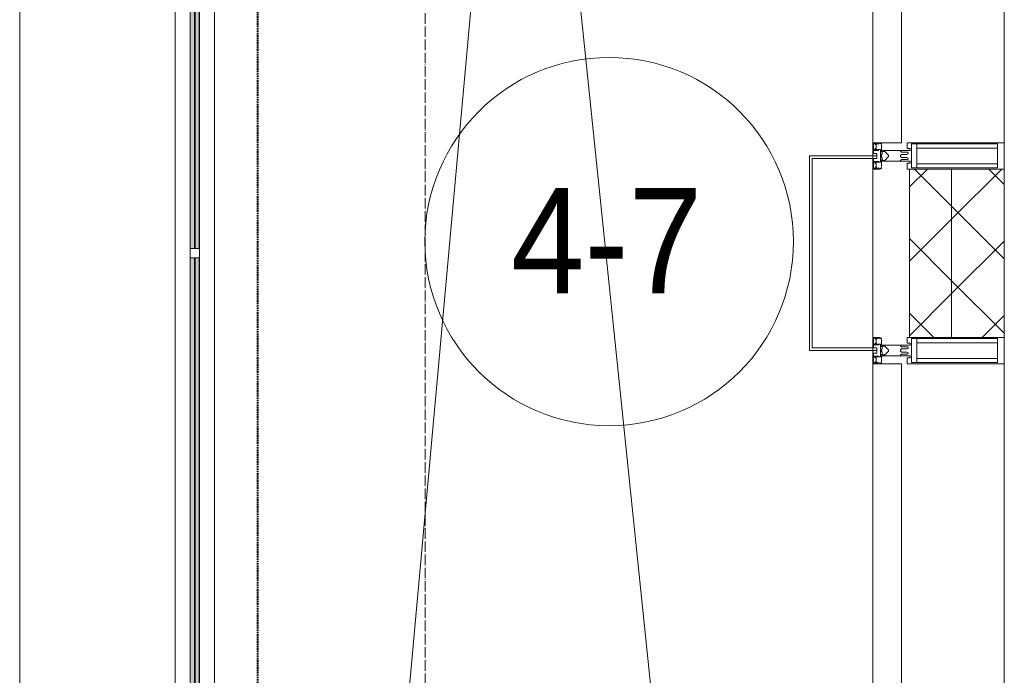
# Model space of a CAD drawing. Header units: millimetres. Extents: x 5617 to 107604, y 7718 to 206326.
# Tile 5 of 65: x 27421 to 29291, y 19698 to 20944. Entities that reach past the tile are written whole.
import ezdxf

# ---------------------------------------------------------------- set-up
doc = ezdxf.new("R2010")
doc.units = ezdxf.units.MM
for name, pattern in [('Линия сетки', [25, 20, -2.5, 0, -2.5]), ('Штрих_3_1_5_', [4.5, 3, -1.5]), ('Штриховая_ш3 п1_5', [4.5, 3, -1.5])]:
    doc.linetypes.add(name, pattern=pattern)
doc.layers.add('_Разделитель помещений_', color=4, linetype='Штриховая_ш3 п1_5', lineweight=40, true_color=0x00ffff)
for name, color, linetype, lineweight in [('Балясины', 7, 'Continuous', 30), ('Импосты витража', 7, 'Continuous', 18), ('Колонны', 7, 'Continuous', 18), ('Марки помещений', 7, 'Continuous', 20), ('Ограждение', 7, 'Continuous', 18), ('Оси', 7, 'Continuous', 9), ('Панели витража', 7, 'Continuous', 18), ('Перекрытия', 7, 'Continuous', 18), ('Поручни', 7, 'Continuous', 18), ('Стены разрез', 7, 'Continuous', 40), ('Стены штриховка', 7, 'Continuous', 40), ('Элементы узлов', 7, 'Continuous', 18)]:
    doc.layers.add(name, color=color, linetype=linetype, lineweight=lineweight)
doc.styles.add('Arial_3', font='arial.ttf', dxfattribs={"width": 0.9, "height": 200})
pattern_1 = [(45, (0, 0), (-70.71068, 70.71068), []), (135, (0, 0), (-70.71068, -70.71068), [])]

# ---------------------------------------------------------------- blocks, each defined once
blk = doc.blocks.new('135_SLK_K4_AR_rvt-1-МКСС_К4_L17_58_200_')
at = {"layer": '_Разделитель помещений_', "color": 131, "linetype": 'Штрих_3_1_5_', "true_color": 0xaaffff}
blk.add_line((100432.5, 15682.5), (100432.5, 23882.5), dxfattribs=at)
blk = doc.blocks.new('Ограждение - 18Lx18W-7431883-МКСС_К4_L17_58_200_')
at = {"layer": 'Балясины', "color": 253, "lineweight": 5, "true_color": 0xaaaaaa}
for p, q in [((9, 9), (-9, 9)), ((-9, 9), (-9, -9)), ((9, -9), (9, 9)), ((-9, -9), (9, -9))]:
    blk.add_line(p, q, dxfattribs=at)
blk = doc.blocks.new('Ограждение - Ограждение-5832679-МКСС_К4_L17_58_200_')
at = {"layer": 'Ограждение', "lineweight": 5}
h = blk.add_hatch(color=256, dxfattribs=at)
h.paths.add_polyline_path([(17554, 3400), (17562, 3400), (17562, 5091), (17554, 5091), (17554, 3967.3)])
h.paths.add_polyline_path([(17554, 5109), (17562, 5109), (17562, 6800), (17554, 6800), (17554, 6359.2)])
h = blk.add_hatch(color=256, dxfattribs=at)
h.paths.add_polyline_path([(17563, 3400), (17571, 3400), (17571, 5091), (17563, 5091), (17563, 3967.3)])
h.paths.add_polyline_path([(17563, 5109), (17571, 5109), (17571, 6800), (17563, 6800), (17563, 6359.2)])
at = {"layer": 'Поручни', "color": 253, "lineweight": 5, "true_color": 0xaaaaaa}
for p, q in [((17525, 3400), (17525, 6800)), ((17553.5, 5109), (17553.5, 6800)), ((17554, 6800), (17554, 5109)), ((17562, 5109), (17562, 6800)), ((17563, 6800), (17563, 5109)), ((17571, 5109), (17571, 6800)), ((17571.5, 5109), (17571.5, 6800)), ((17600, 6800), (17600, 3400)), ((17553.5, 3400), (17553.5, 5091)), ((17554, 5091), (17554, 3400)), ((17562, 3400), (17562, 5091)), ((17563, 5091), (17563, 3400)), ((17571, 3400), (17571, 5091)), ((17571.5, 3400), (17571.5, 5091))]:
    blk.add_line(p, q, dxfattribs=at)
at = {"rotation": 180}
blk.add_blockref('Ограждение - 18Lx18W-7431883-МКСС_К4_L17_58_200_', (17562.5, 5100), dxfattribs=at)
blk = doc.blocks.new('A_SLK_PAN_Type1 - Прямой тип панели-6537254-МКСС_К4_L17_58_200_')
at = {"layer": 'Колонны', "lineweight": 5}
for p, q in [((-185, 120), (185, 120)), ((-185, 0), (-185, 120)), ((-180, 115), (-180, 0)), ((180, 115), (-180, 115)), ((180, 0), (180, 115)), ((185, 120), (185, 0)), ((-180, 0), (-185, 0)), ((185, 0), (180, 0))]:
    blk.add_line(p, q, dxfattribs=at)
blk = doc.blocks.new('System Panel - A_PAN_Glass-7493421-МКСС_К4_L17_58_200_')
at = {"layer": 'Панели витража', "color": 253, "lineweight": 5, "true_color": 0xaaaaaa}
for p, q in [((607.5, 55), (-607.5, 55)), ((-607.5, 55), (-607.5, 0)), ((607.5, 0), (607.5, 55)), ((-607.5, 0), (607.5, 0))]:
    blk.add_line(p, q, dxfattribs=at)
blk = doc.blocks.new('Rectangular Mullion - R_StandardFrame_50Wx250H-V73-МКСС_К4_L17_58_200_')
at = {"layer": 'Импосты витража', "color": 253, "lineweight": 5, "true_color": 0xaaaaaa}
for p, q in [((101850, 20660), (101850, 20685)), ((101600, 20320), (101600, 20680)), ((101850, 20315), (101850, 20340))]:
    blk.add_line(p, q, dxfattribs=at)
blk = doc.blocks.new('Rectangular Mullion - 50Wx250H-2623690-МКСС_К4_L17_58_200_')
at = {"layer": 'Элементы узлов', "color": 253, "lineweight": 5, "true_color": 0xaaaaaa}
for p, q in [((-25, 65.2), (-25, 250)), ((-25, 250), (0, 250)), ((25, 250), (0, 250)), ((25, 65.2), (25, 250)), ((-23, 237.3), (0, 237.3)), ((-23, 237.3), (-23, 73.6)), ((-14.9, 84), (-14.9, 237.3)), ((23, 237.3), (0, 237.3)), ((14.9, 84), (14.9, 237.3)), ((23, 237.3), (23, 73.6)), ((0, 84), (-23, 84)), ((0, 84), (23, 84)), ((-14, 65.2), (-25, 65.2)), ((-0.5, 73.6), (-23, 73.6)), ((-14, 71.3), (-14, 65.2)), ((-10, 71.3), (-14, 71.3)), ((-10, 53), (-10, 71.3)), ((-7, 65.2), (-5.9, 67.3)), ((-7, 65.2), (-7, 54.7)), ((-4.1, 67.3), (-5.9, 67.3)), ((-4.1, 67.3), (-2.9, 65.1)), ((-2.9, 65.1), (-2.9, 54.6)), ((0.5, 73.6), (23, 73.6)), ((4.1, 67.3), (2.9, 65.1)), ((2.9, 65.1), (2.9, 54.6)), ((4.1, 67.3), (5.9, 67.3)), ((7, 65.2), (5.9, 67.3)), ((7, 65.2), (7, 54.7)), ((10, 71.3), (14, 71.3)), ((10, 53), (10, 71.3)), ((14, 71.3), (14, 65.2)), ((14, 65.2), (25, 65.2)), ((-8.7, 53), (-10, 53)), ((-10, 53), (-10, 17)), ((-8.7, 53), (-7, 54.7)), ((-1.3, 53), (-2.9, 54.6)), ((0, 53), (-1.3, 53)), ((0, 53), (1.3, 53)), ((1.3, 53), (2.9, 54.6)), ((8.7, 53), (7, 54.7)), ((8.7, 53), (10, 53)), ((10, 53), (10, 17)), ((-8.5, 23), (-1.5, 30)), ((-8.5, 18.5), (-8.5, 23)), ((-1.5, 30), (0, 30)), ((1.5, 30), (0, 30)), ((8.5, 23), (1.5, 30)), ((8.5, 18.5), (8.5, 23)), ((-23.8, 14.6), (-25, 14.2)), ((-25, 0), (-25, 14.2)), ((-22.3, 17), (-23.8, 17)), ((-23.8, 17), (-23.8, 14.6)), ((-22.5, 10.6), (-23.8, 14.6)), ((-22.5, 10.6), (-23.7, 9.9)), ((-23.7, 1.3), (-23.7, 9.9)), ((-23.7, 1.3), (-11.8, 1.3)), ((-23.2, 10.2), (-22.5, 8)), ((-22.5, 8), (-22.5, 4.5)), ((-21.3, 4.5), (-22.5, 4.5)), ((-22.3, 17), (-22.3, 16)), ((-22.3, 16), (-21.3, 16)), ((-19, 17.6), (-21.3, 16)), ((-21.3, 4.5), (-21.3, 6.5)), ((-21.3, 6.5), (-14.2, 6.5)), ((-18.4, 16.6), (-19, 17.6)), ((-7.4, 16.6), (-18.4, 16.6)), ((-14.2, 6.5), (-14.2, 4.5)), ((-13.2, 4.5), (-14.2, 4.5)), ((-13.2, 4.5), (-12.2, 7.2)), ((-12.7, 7.6), (-11.3, 11.4)), ((-12.7, 7.6), (-11.8, 6.9)), ((-12.2, 9), (-12.2, 14.8)), ((-12.2, 14.8), (0, 14.8)), ((-11.8, 1.3), (-11.8, 6.9)), ((-10.5, 11.2), (-11.3, 11.4)), ((-10.5, 1.5), (-10.5, 11.2)), ((-4.8, 1.5), (-10.5, 1.5)), ((-10, 17), (-7.5, 17)), ((-7.5, 18.5), (-8.5, 18.5)), ((-7.5, 17), (-7.5, 18.5)), ((-7.4, 18), (-7.4, 16.6)), ((-2.6, 18), (-7.4, 18)), ((0, 8), (-4.8, 8)), ((-4.8, 1.5), (-4.8, 8)), ((-2.6, 18), (-2.6, 16.8)), ((-2.6, 16.8), (0, 16.8)), ((2.6, 16.8), (0, 16.8)), ((0, 14.8), (0, 16.8)), ((0, 14.8), (0, 16.8)), ((12.2, 14.8), (0, 14.8)), ((0, 0), (0, 8)), ((0, 8), (4.8, 8)), ((0, 0), (0, 8)), ((2.6, 18), (2.6, 16.8)), ((2.6, 18), (7.4, 18)), ((4.8, 1.5), (4.8, 8)), ((4.8, 1.5), (10.5, 1.5)), ((7.4, 18), (7.4, 16.6)), ((7.4, 16.6), (18.4, 16.6)), ((7.5, 18.5), (8.5, 18.5)), ((7.5, 17), (7.5, 18.5)), ((10, 17), (7.5, 17)), ((10.5, 11.2), (11.3, 11.4)), ((10.5, 1.5), (10.5, 11.2)), ((12.7, 7.6), (11.3, 11.4)), ((12.7, 7.6), (11.8, 6.9)), ((11.8, 1.3), (11.8, 6.9)), ((23.7, 1.3), (11.8, 1.3)), ((12.2, 9), (12.2, 14.8)), ((13.2, 4.5), (12.2, 7.2)), ((13.2, 4.5), (14.2, 4.5)), ((21.3, 6.5), (14.2, 6.5)), ((14.2, 6.5), (14.2, 4.5)), ((18.4, 16.6), (19, 17.6)), ((19, 17.6), (21.3, 16)), ((22.3, 16), (21.3, 16)), ((21.3, 4.5), (21.3, 6.5)), ((21.3, 4.5), (22.5, 4.5)), ((22.3, 17), (22.3, 16)), ((22.3, 17), (23.8, 17)), ((22.5, 10.6), (23.8, 14.6)), ((22.5, 10.6), (23.7, 9.9)), ((23.2, 10.2), (22.5, 8)), ((22.5, 8), (22.5, 4.5)), ((23.7, 1.3), (23.7, 9.9)), ((23.8, 17), (23.8, 14.6)), ((23.8, 14.6), (25, 14.2)), ((25, 0), (25, 14.2)), ((-25, 0), (0, 0)), ((25, 0), (0, 0))]:
    blk.add_line(p, q, dxfattribs=at)
for centre, start, end in [((-0.5, 73.1), 360, 90), ((0.5, 73.1), 90, 180)]:
    blk.add_arc(centre, 0.5, start, end, dxfattribs=at)
blk = doc.blocks.new('System Panel - A_PAN_Glass-7492433-МКСС_К4_L17_58_200_')
at = {"layer": 'Панели витража', "color": 253, "lineweight": 5, "true_color": 0xaaaaaa}
for p, q in [((607.5, 55), (-607.5, 55)), ((-607.5, 55), (-607.5, 0)), ((607.5, 0), (607.5, 55)), ((-607.5, 0), (607.5, 0))]:
    blk.add_line(p, q, dxfattribs=at)
blk = doc.blocks.new('Rectangular Mullion - R_StandardFrame_50Wx250H-5822618-МКСС_К4_L17_58_200_')
at = {"layer": 'Импосты витража', "color": 253, "lineweight": 5, "true_color": 0xaaaaaa}
for p, q in [((101600, 20290), (101600, 20315)), ((101850, 19050), (101850, 20315)), ((101600, 19052.5), (101600, 19075))]:
    blk.add_line(p, q, dxfattribs=at)
blk = doc.blocks.new('Rectangular Mullion - R_StandardFrame_50Wx250H-V74-МКСС_К4_L17_58_200_')
at = {"layer": 'Импосты витража', "color": 253, "lineweight": 5, "true_color": 0xaaaaaa}
for p, q in [((101600, 29425), (101600, 29447.5)), ((101850, 28185), (101850, 29450)), ((101600, 28185), (101600, 28210))]:
    blk.add_line(p, q, dxfattribs=at)
blk = doc.blocks.new('135_SLK_K4_AR_FCD_rvt-1-МКСС_К4_L17_58_200_')
at = {"layer": 'Стены разрез', "lineweight": 5, "true_color": 0xaaaaaa}
h = blk.add_hatch(dxfattribs=at)
h.set_pattern_fill('FP_4', color=253, style=0, pattern_type=2)
h.set_pattern_definition(pattern_1)
h.paths.add_polyline_path([(101750, 20340), (101750, 20660), (101670, 20660), (101670, 20340)])
h = blk.add_hatch(dxfattribs=at)
h.set_pattern_fill('FP_4', color=253, style=0, pattern_type=2)
h.set_pattern_definition(pattern_1)
h.paths.add_polyline_path([(101850, 20340), (101850, 20660), (101750, 20660), (101750, 20340)])
at = {"layer": 'Перекрытия', "color": 253, "lineweight": 5, "true_color": 0xaaaaaa}
for p, q in [((99980, 15230), (99980, 24250)), ((100925.3, 21938.2), (100350, 15600)), ((101600, 15600), (100944.1, 21941.3))]:
    blk.add_line(p, q, dxfattribs=at)
at = {"layer": 'Стены разрез', "color": 253, "lineweight": 9, "true_color": 0xaaaaaa}
for p, q in [((101670, 20660), (101670, 20340)), ((101850, 20660), (101670, 20660)), ((101850, 20340), (101850, 20660)), ((101670, 20340), (101850, 20340))]:
    blk.add_line(p, q, dxfattribs=at)
at = {"layer": 'Стены штриховка', "color": 253, "lineweight": 9, "true_color": 0xaaaaaa}
blk.add_line((101750, 20340), (101750, 20660), dxfattribs=at)
at = {"layer": 'Импосты витража', "color": 253, "lineweight": 5, "true_color": 0xaaaaaa}
for name, p in [('Rectangular Mullion - R_StandardFrame_50Wx250H-V74-МКСС_К4_L17_58_200_', (0, -7500)), ('Rectangular Mullion - R_StandardFrame_50Wx250H-V73-МКСС_К4_L17_58_200_', (0, 0)), ('Rectangular Mullion - R_StandardFrame_50Wx250H-5822618-МКСС_К4_L17_58_200_', (0, 0))]:
    blk.add_blockref(name, p, dxfattribs=at)
at = {"layer": 'Импосты витража', "color": 253, "lineweight": 5, "true_color": 0xaaaaaa, "rotation": 270}
for p in [(101600, 20685), (101600, 20315)]:
    blk.add_blockref('Rectangular Mullion - 50Wx250H-2623690-МКСС_К4_L17_58_200_', p, dxfattribs=at)
at = {"layer": 'Колонны', "color": 253, "lineweight": 5, "true_color": 0xaaaaaa, "rotation": 89.99999999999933}
blk.add_blockref('A_SLK_PAN_Type1 - Прямой тип панели-6537254-МКСС_К4_L17_58_200_', (101600, 20500), dxfattribs=at)
at = {"layer": 'Ограждение', "color": 253, "lineweight": 5, "true_color": 0xaaaaaa}
blk.add_blockref('Ограждение - Ограждение-5832679-МКСС_К4_L17_58_200_', (82750, 15400), dxfattribs=at)
at = {"layer": 'Панели витража', "color": 253, "lineweight": 5, "true_color": 0xaaaaaa, "rotation": 270}
for name, p in [('System Panel - A_PAN_Glass-7493421-МКСС_К4_L17_58_200_', (101600, 21317.5)), ('System Panel - A_PAN_Glass-7492433-МКСС_К4_L17_58_200_', (101600, 19682.5))]:
    blk.add_blockref(name, p, dxfattribs=at)
blk = doc.blocks.new('050_Марка_Помещение - Номер-620969-МКСС_К4_L17_58_200_')
at = {"layer": 'Марки помещений'}
blk.add_circle((0, 0), 3.5, dxfattribs=at)

msp = doc.modelspace()

# ---------------------------------------------------------------- linework, layer by layer
at = {"layer": 'Оси', "linetype": 'Линия сетки'}
msp.add_line((28191.3, 12025.7), (28191.3, 33150), dxfattribs=at)

# ---------------------------------------------------------------- block references
at = {"lineweight": 5}
for name in ['135_SLK_K4_AR_FCD_rvt-1-МКСС_К4_L17_58_200_', '135_SLK_K4_AR_rvt-1-МКСС_К4_L17_58_200_']:
    msp.add_blockref(name, (-72558.7, 0), dxfattribs=at)
at = {"layer": 'Марки помещений', "xscale": 99.99999999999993, "yscale": 99.99999999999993, "zscale": 99.99999999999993}
msp.add_blockref('050_Марка_Помещение - Номер-620969-МКСС_К4_L17_58_200_', (28540.8, 20522.1), dxfattribs=at)

# ---------------------------------------------------------------- texts
at = {"layer": 'Марки помещений', "lineweight": 9, "insert": (28354.3, 20623.9), "char_height": 200, "width": 447.342, "attachment_point": 1, "style": 'Arial_3'}
msp.add_mtext('4-7', dxfattribs=at)

doc.saveas('drawing.dxf')
